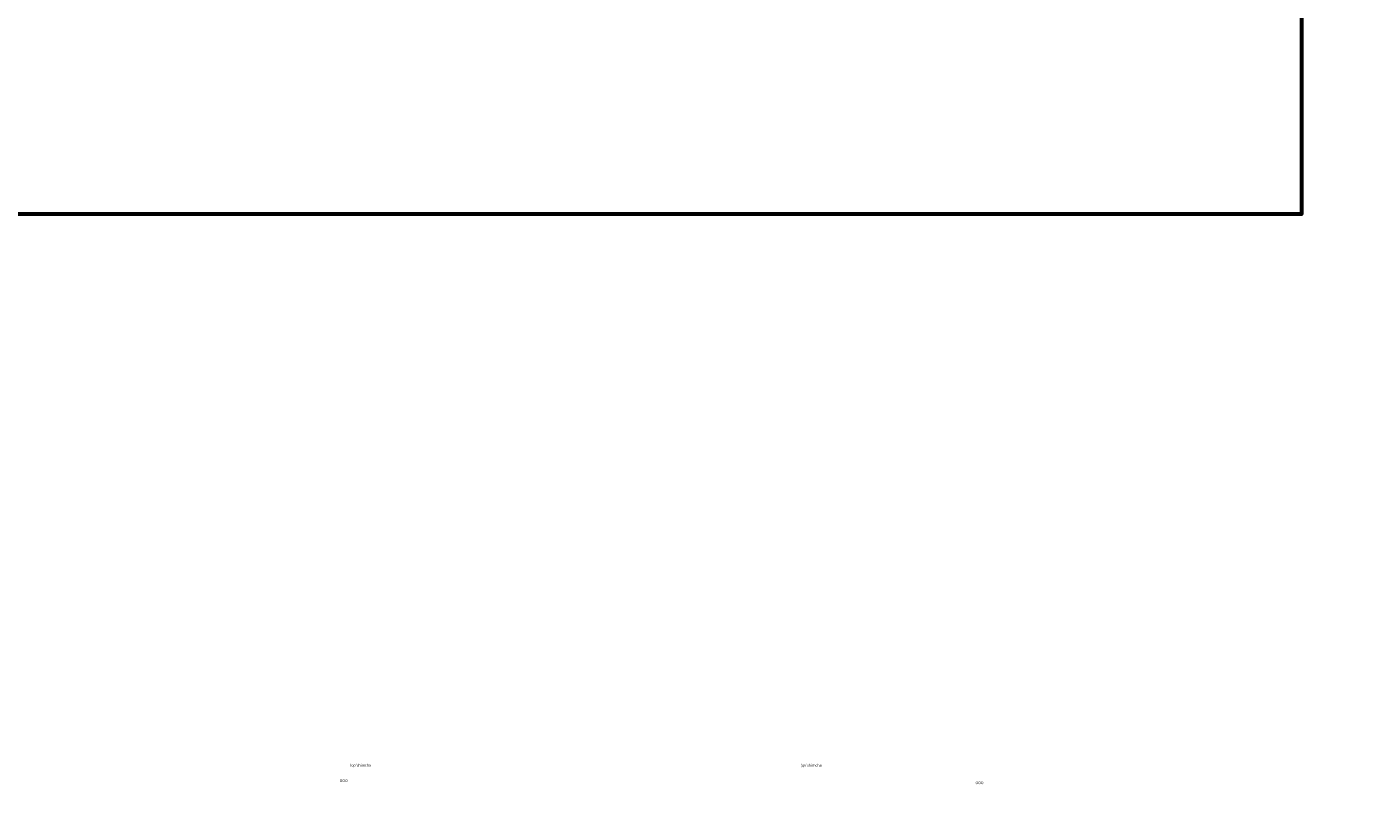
# Model space of a CAD drawing. Header units: millimetres. Extents: x 1112040 to 6903494, y -332921 to -150905.
# Tile 139 of 153: x 2036117 to 2162301, y -316234 to -243635. Entities that reach past the tile are written whole.
import ezdxf

# ---------------------------------------------------------------- set-up
doc = ezdxf.new("R2010")
doc.units = ezdxf.units.MM
doc.styles.add('ГОСТ 300', font='isocpeui.ttf', dxfattribs={"height": 250})

# ---------------------------------------------------------------- blocks, each defined once
blk = doc.blocks.new('frbny')
at = {"ltscale": 100, "insert": (1885723, 16893), "char_height": 250, "width": 11326.72, "attachment_point": 1, "line_spacing_factor": 0.862598, "style": 'ГОСТ 300'}
blk.add_mtext("\\pi1966.0095;Toshkent viloyati, Qibray tumani, Ma'rifat MFY, \\P\\pi1357.77087;Qoramurt ko'chasida 50 o'rinli “Xospis” binosini qurish \\P\\pi2970.74435;(qo'shimcha ishlar va o'zgarishlar) ", dxfattribs=at)
at = {"ltscale": 100, "insert": (1892004, 14000), "char_height": 250, "width": 6095.63, "attachment_point": 1, "style": 'ГОСТ 300'}
blk.add_mtext('\\pi2772.81725;{\\fISOCPEUR|b0|i0|c204|p34;ООО \\P\\pi1972.81725;"MAX ACTIVE" \\P\\pi2185.31725;г. Ташкент}', dxfattribs=at)

msp = doc.modelspace()

# ---------------------------------------------------------------- linework, layer by layer
at = {"color": 1, "lineweight": 60, "ltscale": 100}
msp.add_lwpolyline([(1198252, -150904.9), (2155604.1, -150904.9), (2155604.1, -261182.8), (1198252, -261182.8)], close=True, dxfattribs=at)

# ---------------------------------------------------------------- block references
for p in [(-562005.9, -328112), (-519779, -328112), (-460179, -328312)]:
    msp.add_blockref('frbny', p)

doc.saveas('drawing.dxf')
